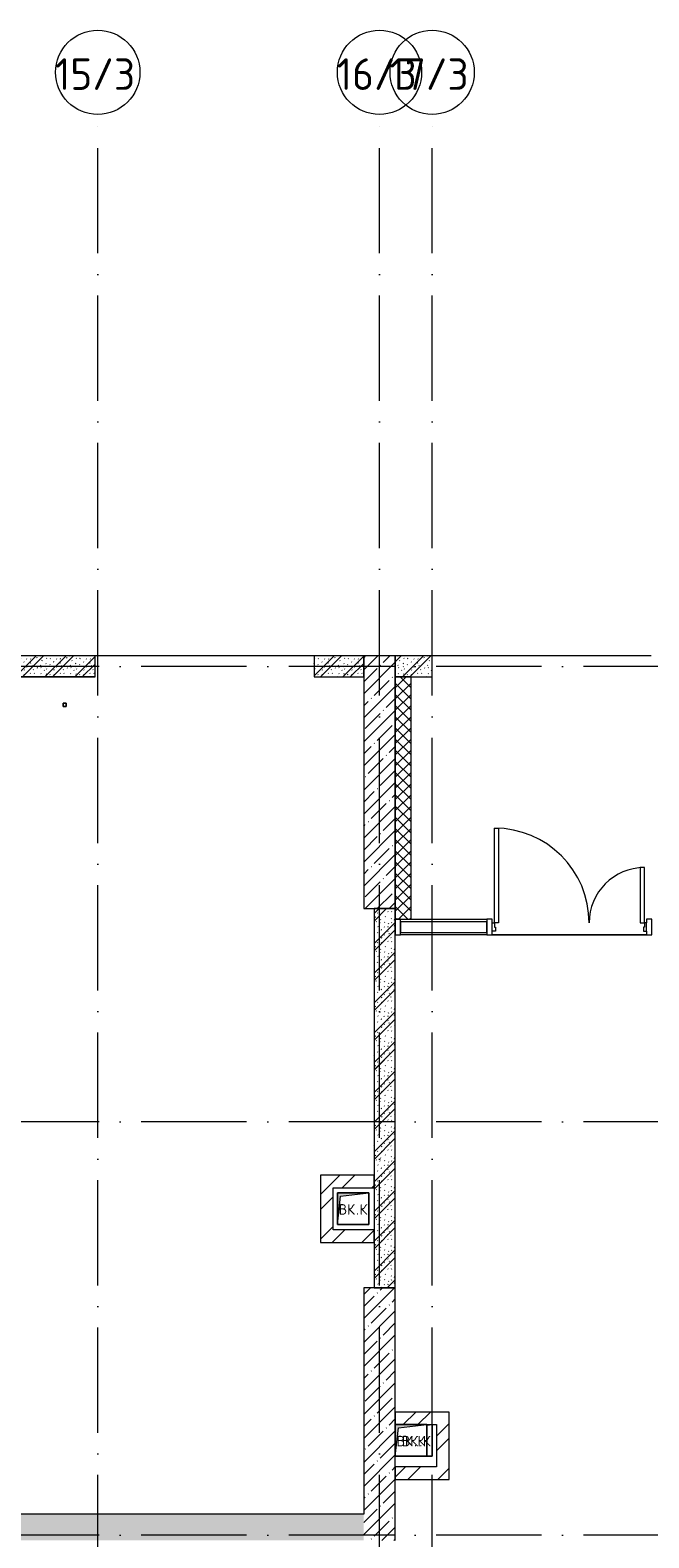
# Model space of a CAD drawing. Header units: millimetres. Extents: x 83162 to 161202, y 56220 to 105342.
# Tile 71 of 152: x 125753 to 131628, y 91025 to 105342. Entities that reach past the tile are written whole.
import ezdxf

# ---------------------------------------------------------------- set-up
doc = ezdxf.new("R2010")
doc.units = ezdxf.units.MM
doc.linetypes.add('4_ Штрихпунктир_ 10 х 2 мм', pattern=[1400, 1000, -200, 0, -200])
for name, color, linetype, lineweight in [('A-____-NOTE-TEXT', 5, 'Continuous', 9), ('A-DETL-GENF-OTLN', 7, 'Continuous', 9), ('A-DOOR-____-MCUT', 7, 'Continuous', 18), ('A-DOOR-____-OTLN', 7, 'Continuous', 9), ('A-DOOR-FRAM-MCUT', 7, 'Continuous', 18), ('A-FLOR-____-OTLN', 7, 'Continuous', 9), ('A-GLAZ-CURT-MCUT', 7, 'Continuous', 9), ('A-GLAZ-CURT-OTLN', 7, 'Continuous', 9), ('A-GLAZ-CWMG-MCUT', 7, 'Continuous', 9), ('A-GLAZ-CWMG-OTLN', 7, 'Continuous', 9), ('A-WALL-____-MCUT', 7, 'Continuous', 9), ('A-WALL-____-PATT', 7, 'Continuous', 9), ('I-WALL-____-MCUT', 7, 'Continuous', 9), ('M-EQPM-____-OTLN', 7, 'Continuous', 9), ('S-COLS-____-MCUT', 7, 'Continuous', 9), ('S-COLS-____-OTLN', 7, 'Continuous', 9), ('S-GRID-____-IDEN', 7, 'Continuous', 9), ('S-GRID-____-OTLN', 7, 'Continuous', 9)]:
    doc.layers.add(name, color=color, linetype=linetype, lineweight=lineweight)
doc.styles.add('GOST Common', font='GOST_Common.ttf', dxfattribs={"height": 100})
doc.styles.add('GOST Common_1', font='GOST_Common.ttf', dxfattribs={"height": 300})
pattern_1 = [(45, (0, 0), (-114.04925, 114.04925), []), (45, (114.05, 0), (-114.04925, 114.04925), [201.613, -40.323, 3.353, -36.97])]
pattern_2 = [(135, (150.28, 188.64), (-282.84271, 3e-14), [5, -395]), (135, (174.9, 237.36), (-282.84271, 3e-14), [5, -395]), (135, (211.96, 236.53), (-282.84271, 3e-14), [5, -395]), (135, (114.96, 223.96), (-282.84271, 3e-14), [5, -395]), (135, (77.54, 223.96), (-282.84271, 3e-14), [5, -395]), (135, (57.44, 184.52), (-282.84271, 3e-14), [5, -395]), (135, (66.21, 142.9), (-282.84271, 3e-14), [5, -395]), (135, (107.33, 161), (-282.84271, 3e-14), [5, -395]), (135, (99.08, 130.94), (-282.84271, 3e-14), [5, -395]), (135, (22.6, 136.46), (-282.84271, 3e-14), [5, -395]), (135, (21.16, 168.08), (-282.84271, 3e-14), [5, -395]), (135, (46.13, 96.12), (-282.84271, 3e-14), [5, -395]), (135, (3.54, 74.6), (-282.84271, 3e-14), [5, -395]), (135, (40.3, 47.56), (-282.84271, 3e-14), [5, -395]), (135, (39.77, 18.47), (-282.84271, 3e-14), [5, -395]), (135, (76.94, 37.28), (-282.84271, 3e-14), [5, -395]), (135, (114.18, 62.4), (-282.84271, 3e-14), [5, -395]), (135, (139.87, 90.2), (-282.84271, 3e-14), [5, -395]), (135, (141.44, 15.82), (-282.84271, 3e-14), [5, -395]), (135, (188.69, 26.73), (-282.84271, 3e-14), [5, -395]), (135, (176.14, 51.36), (-282.84271, 3e-14), [5, -395]), (135, (177.03, 0), (-282.84271, 3e-14), [5, -395]), (135, (276.61, 8.22), (-282.84271, 3e-14), [5, -395]), (135, (271.19, 31.72), (-282.84271, 3e-14), [5, -395]), (135, (268.29, 119.65), (-282.84271, 3e-14), [5, -395]), (135, (237.92, 101.95), (-282.84271, 3e-14), [5, -395]), (135, (237.92, 158.27), (-282.84271, 3e-14), [5, -395]), (135, (260.4, 204.35), (-282.84271, 3e-14), [5, -395]), (135, (275.54, 235.4), (-282.84271, 3e-14), [5, -395]), (135, (117.62, 268.96), (-282.84271, 3e-14), [5, -395]), (135, (203.62, 273.83), (-282.84271, 3e-14), [5, -395]), (135, (47.24, 279.3), (-282.84271, 3e-14), [5, -395]), (135, (23.2, 266.16), (-282.84271, 3e-14), [5, -395]), (135, (42.78, 232.52), (-282.84271, 3e-14), [5, -395]), (135, (177.76, 90.57), (-282.84271, 3e-14), [5, -395]), (135, (181.12, 121.8), (-282.84271, 3e-14), [5, -395]), (135, (206.73, 172.06), (-282.84271, 3e-14), [5, -395]), (135, (143.14, 136.62), (-282.84271, 3e-14), [5, -395]), (135, (211.51, 131.86), (-282.84271, 3e-14), [5, -395]), (135, (81.47, 95.1), (-282.84271, 3e-14), [5, -395]), (135, (235.13, 60.46), (-282.84271, 3e-14), [5, -395]), (135, (242.24, 4.89), (-282.84271, 3e-14), [5, -395]), (45, (0, 106.07), (-282.84271, 0), []), (45, (106.07, 0), (-282.84271, 0), []), (45, (176.78, 0), (-282.84271, 0), []), (45, (0, 176.78), (-282.84271, 0), [])]
pattern_3 = [(45, (0, 0), (-212.13203, 212.13203), []), (45, (0, 141.4), (-212.13203, 212.13203), [])]

# ---------------------------------------------------------------- blocks, each defined once
blk = doc.blocks.new('АР_Канал вертикальный прямоугольный - ВК_К-6739870-ВКК_01_К3_З_ЭОМ_греющий кабель_')
at = {"layer": 'A-DETL-GENF-OTLN', "lineweight": 5, "true_color": 0xf4f4f4}
blk.add_hatch(color=7, dxfattribs=at).paths.add_polyline_path([(-150, -150), (-120, 120), (150, 150), (-150, 150)])
at = {"layer": 'A-DETL-GENF-OTLN', "color": 254, "lineweight": 13, "true_color": 0xcccccc}
for p, q in [((150, 150), (-150, 150)), ((-150, 150), (-150, -150)), ((150, 150), (-150, 150)), ((-150, 150), (-150, -150)), ((-120, 120), (150, 150)), ((-120, 120), (150, 150)), ((150, -150), (150, 150)), ((-150, -150), (-120, 120)), ((-150, -150), (-120, 120)), ((-150, -150), (150, -150))]:
    blk.add_line(p, q, dxfattribs=at)
at = {"layer": 'M-EQPM-____-OTLN', "color": 254, "lineweight": 5, "true_color": 0xcccccc}
for p, q in [((-150, -150), (-150, 150)), ((-150, 150), (150, 150)), ((150, 150), (150, -150)), ((150, -150), (-150, -150))]:
    blk.add_line(p, q, dxfattribs=at)
blk = doc.blocks.new('АР_Канал вертикальный прямоугольный - ВК_К-7427197-ВКК_01_К3_З_ЭОМ_греющий кабель_')
at = {"layer": 'A-DETL-GENF-OTLN', "lineweight": 5, "true_color": 0xf4f4f4}
blk.add_hatch(color=7, dxfattribs=at).paths.add_polyline_path([(-150, -150), (-120, 120), (150, 150), (-150, 150), (-150, 81)])
at = {"layer": 'A-DETL-GENF-OTLN', "color": 254, "lineweight": 13, "true_color": 0xcccccc}
for p, q in [((150, 150), (-150, 150)), ((-150, 150), (-150, -150)), ((150, 150), (-150, 150)), ((-150, 150), (-150, -150)), ((-120, 120), (150, 150)), ((-120, 120), (150, 150)), ((150, -150), (150, 150)), ((-150, -150), (-120, 120)), ((-150, -150), (-120, 120)), ((-150, -150), (150, -150))]:
    blk.add_line(p, q, dxfattribs=at)
at = {"layer": 'M-EQPM-____-OTLN', "color": 254, "lineweight": 5, "true_color": 0xcccccc}
for p, q in [((-150, -150), (-150, 150)), ((-150, 150), (150, 150)), ((150, 150), (150, -150)), ((150, -150), (-150, -150))]:
    blk.add_line(p, q, dxfattribs=at)
blk = doc.blocks.new('Системная панель - С остеклением-1323999-ВКК_01_К3_З_ЭОМ_греющий кабель_')
at = {"layer": 'A-GLAZ-CURT-MCUT', "color": 254, "lineweight": 5, "true_color": 0xcccccc}
for p, q in [((410, 50), (-410, 50)), ((-410, 50), (-410, -50)), ((410, -50), (410, 50)), ((-410, -50), (410, -50))]:
    blk.add_line(p, q, dxfattribs=at)
blk = doc.blocks.new('АР_Дверь_Панель двупольная - АР_Дверь_Панель двупольная-1324030-ВКК_01_К3_З_ЭОМ_греющий кабель_')
at = {"layer": 'A-DOOR-____-MCUT', "color": 254, "lineweight": 13, "true_color": 0xcccccc}
for p, q in [((-712.5, 40), (-712.5, 940)), ((-712.5, 940), (-672.5, 940)), ((-672.5, 940), (-672.5, 40)), ((712.5, 565), (672.5, 565)), ((672.5, 565), (672.5, 40)), ((712.5, 40), (712.5, 565)), ((-672.5, 40), (-712.5, 40)), ((672.5, 40), (712.5, 40))]:
    blk.add_line(p, q, dxfattribs=at)
at = {"layer": 'A-DOOR-____-OTLN', "color": 254, "lineweight": 5, "true_color": 0xcccccc}
for centre, radius, start, end in [((-712.5, 40), 900, 0, 90), ((712.5, 40), 525, 90, 180)]:
    blk.add_arc(centre, radius, start, end, dxfattribs=at)
at = {"layer": 'A-DOOR-FRAM-MCUT', "color": 254, "lineweight": 13, "true_color": 0xcccccc}
for p, q in [((-732.5, 40), (-712.5, 40)), ((-732.5, -40), (-732.5, 40)), ((-712.5, 40), (-712.5, 0)), ((712.5, 0), (702.5, 0)), ((702.5, 0), (702.5, -40)), ((732.5, 40), (712.5, 40)), ((712.5, 40), (712.5, 0)), ((732.5, -40), (732.5, 40)), ((-702.5, -40), (-732.5, -40)), ((-712.5, 0), (-702.5, 0)), ((-702.5, 0), (-702.5, -40)), ((702.5, -40), (732.5, -40))]:
    blk.add_line(p, q, dxfattribs=at)
blk = doc.blocks.new('Прямоугольный импост - 150Х50-1323995-ВКК_01_К3_З_ЭОМ_греющий кабель_')
at = {"layer": 'A-GLAZ-CWMG-MCUT', "color": 254, "lineweight": 5, "true_color": 0xcccccc}
for p, q in [((-25, 75), (25, 75)), ((-25, 40), (-25, 75)), ((25, 75), (25, -75)), ((-25, -75), (-25, -40)), ((25, -75), (-25, -75))]:
    blk.add_line(p, q, dxfattribs=at)
blk = doc.blocks.new('Прямоугольный импост - 150Х50-V21-ВКК_01_К3_З_ЭОМ_греющий кабель_')
at = {"layer": 'A-GLAZ-CWMG-MCUT', "color": 254, "lineweight": 5, "true_color": 0xcccccc}
for p, q in [((-25, 75), (25, 75)), ((-25, -75), (-25, 75)), ((25, 75), (25, 40)), ((25, -75), (-25, -75)), ((25, -40), (25, -75))]:
    blk.add_line(p, q, dxfattribs=at)
blk = doc.blocks.new('Прямоугольный импост - 150Х50-1324027-ВКК_01_К3_З_ЭОМ_греющий кабель_')
at = {"layer": 'A-GLAZ-CWMG-MCUT', "color": 254, "lineweight": 5, "true_color": 0xcccccc}
for p, q in [((0, 75), (-50, 75)), ((-50, 75), (-50, -75)), ((0, -75), (0, 75)), ((-50, -75), (0, -75))]:
    blk.add_line(p, q, dxfattribs=at)
blk = doc.blocks.new('АР_Канал вертикальный прямоугольный - ВК_К-3313299-ВКК_01_К3_З_ЭОМ_греющий кабель_')
at = {"layer": 'A-DETL-GENF-OTLN', "lineweight": 5, "true_color": 0xf4f4f4}
blk.add_hatch(color=7, dxfattribs=at).paths.add_polyline_path([(100, 144), (150, 150), (100, 150)])
at = {"layer": 'A-DETL-GENF-OTLN', "color": 254, "lineweight": 13, "true_color": 0xcccccc}
for p, q in [((100, 144), (150, 150)), ((100, 144), (150, 150)), ((150, -150), (150, 150)), ((100, -150), (150, -150))]:
    blk.add_line(p, q, dxfattribs=at)
at = {"layer": 'M-EQPM-____-OTLN', "color": 254, "lineweight": 5, "true_color": 0xcccccc}
for p, q in [((150, 150), (150, -150)), ((150, -150), (100, -150))]:
    blk.add_line(p, q, dxfattribs=at)
blk = doc.blocks.new('АР_Канал вертикальный прямоугольный - ВК_ПоливКР-4769424-ВКК_01_К3_З_ЭОМ_греющий кабель_')
at = {"layer": 'A-DETL-GENF-OTLN', "lineweight": 5, "true_color": 0xf4f4f4}
blk.add_hatch(color=7, dxfattribs=at).paths.add_polyline_path([(-15, -15), (-12, 12), (15, 15), (-15, 15)])
at = {"layer": 'A-DETL-GENF-OTLN', "color": 254, "lineweight": 13, "true_color": 0xcccccc}
for p, q in [((15, 15), (-15, 15)), ((-15, 15), (-15, -15)), ((15, 15), (-15, 15)), ((-15, 15), (-15, -15)), ((-15, -15), (-12, 12)), ((-15, -15), (-12, 12)), ((-12, 12), (15, 15)), ((-12, 12), (15, 15)), ((15, -15), (15, 15)), ((-15, -15), (15, -15))]:
    blk.add_line(p, q, dxfattribs=at)
at = {"layer": 'M-EQPM-____-OTLN', "color": 254, "lineweight": 5, "true_color": 0xcccccc}
for p, q in [((-15, -15), (-15, 15)), ((-15, 15), (15, 15)), ((15, 15), (15, -15)), ((15, -15), (-15, -15))]:
    blk.add_line(p, q, dxfattribs=at)
blk = doc.blocks.new('240311_Наметкина 10_РД_АР_К3_R21_rvt-1-ВКК_01_К3_З_ЭОМ_греющий кабель_')
at = {"layer": 'A-WALL-____-PATT', "lineweight": 5, "true_color": 0xcccccc}
h = blk.add_hatch(dxfattribs=at)
h.set_pattern_fill('FP_29', color=254, style=0, pattern_type=2)
h.set_pattern_definition(pattern_2)
h.paths.add_polyline_path([(126370, 99200), (126370, 99400), (125250, 99400), (125250, 99200)])
h = blk.add_hatch(dxfattribs=at)
h.set_pattern_fill('FP_29', color=254, style=0, pattern_type=2)
h.set_pattern_definition(pattern_2)
h.paths.add_polyline_path([(128920, 99200), (128920, 99400), (128450, 99400), (128450, 99200)])
h = blk.add_hatch(dxfattribs=at)
h.set_pattern_fill('FP_29', color=254, style=0, pattern_type=2)
h.set_pattern_definition(pattern_2)
h.paths.add_polyline_path([(129570, 99200), (129570, 99400), (129220, 99400), (129220, 99200)])
h = blk.add_hatch(dxfattribs=at)
h.set_pattern_fill('FP_31', color=254, style=0, pattern_type=2)
h.set_pattern_definition([(45, (0, 0), (-53.03301, 53.03301), []), (135, (0, 0), (-53.03301, -53.03301), [])])
h.paths.add_polyline_path([(129370, 96900), (129370, 99200), (129220, 99200), (129220, 96900)])
h = blk.add_hatch(dxfattribs=at)
h.set_pattern_fill('FP_29', color=254, style=0, pattern_type=2)
h.set_pattern_definition(pattern_2)
h.paths.add_polyline_path([(129220, 93400), (129220, 97000), (129020, 97000), (129020, 93400), (129157, 93400)])
h = blk.add_hatch(dxfattribs=at)
h.set_pattern_fill('FP_28', color=254, style=0, pattern_type=2)
h.set_pattern_definition(pattern_3)
h.paths.add_polyline_path([(129020, 94350), (129020, 94470), (128510, 94470), (128510, 94350), (128630, 94350)])
h = blk.add_hatch(dxfattribs=at)
h.set_pattern_fill('FP_28', color=254, style=0, pattern_type=2)
h.set_pattern_definition(pattern_3)
h.paths.add_polyline_path([(128630, 93950), (128630, 94350), (128510, 94350), (128510, 93950)])
h = blk.add_hatch(dxfattribs=at)
h.set_pattern_fill('FP_28', color=254, style=0, pattern_type=2)
h.set_pattern_definition(pattern_3)
h.paths.add_polyline_path([(129020, 93830), (129020, 93950), (128510, 93950), (128510, 93830)])
h = blk.add_hatch(dxfattribs=at)
h.set_pattern_fill('FP_28', color=254, style=0, pattern_type=2)
h.set_pattern_definition(pattern_3)
h.paths.add_polyline_path([(129250, 92100), (129610, 92100), (129610, 92220), (129220, 92220), (129220, 92100)])
h = blk.add_hatch(dxfattribs=at)
h.set_pattern_fill('FP_28', color=254, style=0, pattern_type=2)
h.set_pattern_definition(pattern_3)
h.paths.add_polyline_path([(129730, 91700), (129730, 92220), (129610, 92220), (129610, 91700)])
h = blk.add_hatch(dxfattribs=at)
h.set_pattern_fill('FP_28', color=254, style=0, pattern_type=2)
h.set_pattern_definition(pattern_3)
h.paths.add_polyline_path([(129220, 91580), (129730, 91580), (129730, 91700), (129220, 91700)])
h = blk.add_hatch(dxfattribs=at)
h.set_pattern_fill('FP_1', color=254, style=0, pattern_type=2)
h.set_pattern_definition(pattern_1)
h.paths.add_polyline_path([(113186, 91000), (128920, 91000), (128920, 91250), (110345, 91250), (110345, 91000), (112121, 91000)])
at = {"layer": 'S-COLS-____-OTLN', "lineweight": 5, "true_color": 0xcccccc}
h = blk.add_hatch(dxfattribs=at)
h.set_pattern_fill('FP_1', color=254, style=0, pattern_type=2)
h.set_pattern_definition(pattern_1)
h.paths.add_polyline_path([(129220, 97000), (129220, 99400), (128920, 99400), (128920, 97000), (129157, 97000)])
h = blk.add_hatch(dxfattribs=at)
h.set_pattern_fill('FP_1', color=254, style=0, pattern_type=2)
h.set_pattern_definition(pattern_1)
h.paths.add_polyline_path([(128970, 91000), (129220, 91000), (129220, 93400), (128920, 93400), (128920, 91000)])
at = {"layer": 'A-FLOR-____-OTLN', "color": 254, "lineweight": 5, "true_color": 0xcccccc}
for p, q in [((128450, 99400), (126370, 99400)), ((131650, 99400), (129570, 99400)), ((126370, 99200), (125620, 99200)), ((129370, 96900), (130090, 96900)), ((130090, 96750), (129270, 96750)), ((130140, 96750), (131605, 96750)), ((131605, 96750), (130140, 96750))]:
    blk.add_line(p, q, dxfattribs=at)
at = {"layer": 'A-WALL-____-MCUT', "color": 254, "lineweight": 5, "true_color": 0xcccccc}
for p, q in [((126370, 99400), (125250, 99400)), ((126370, 99200), (126370, 99400)), ((128920, 99400), (128450, 99400)), ((128450, 99400), (128450, 99200)), ((128920, 99200), (128920, 99400)), ((129570, 99400), (129220, 99400)), ((129220, 99400), (129220, 99200)), ((129570, 99200), (129570, 99400)), ((125250, 99200), (126370, 99200)), ((128450, 99200), (128920, 99200)), ((129370, 99200), (129220, 99200)), ((129220, 99200), (129220, 96900)), ((129220, 99200), (129570, 99200)), ((129370, 96900), (129370, 99200)), ((129220, 96900), (129370, 96900)), ((128920, 91250), (123270, 91250))]:
    blk.add_line(p, q, dxfattribs=at)
at = {"layer": 'I-WALL-____-MCUT', "color": 254, "lineweight": 5, "true_color": 0xcccccc}
for p, q in [((129020, 97000), (129020, 93400)), ((129220, 97000), (129020, 97000)), ((129220, 93400), (129220, 97000)), ((129020, 94470), (128510, 94470)), ((128510, 94470), (128510, 94350)), ((129020, 94350), (129020, 94470)), ((128510, 94350), (128510, 93950)), ((128630, 94350), (129020, 94350)), ((128630, 93950), (128630, 94350)), ((128510, 93950), (128510, 93830)), ((129020, 93950), (128630, 93950)), ((129020, 93830), (129020, 93950)), ((128510, 93830), (129020, 93830)), ((129020, 93400), (129220, 93400)), ((129610, 92220), (129220, 92220)), ((129220, 92220), (129220, 92100)), ((129730, 92220), (129610, 92220)), ((129730, 91700), (129730, 92220)), ((129520, 92100), (129610, 92100)), ((129610, 92100), (129610, 91700)), ((129610, 91700), (129220, 91700)), ((129220, 91700), (129220, 91580)), ((129730, 91580), (129730, 91700)), ((129220, 91580), (129730, 91580))]:
    blk.add_line(p, q, dxfattribs=at)
at = {"layer": 'S-COLS-____-MCUT', "color": 254, "lineweight": 5, "true_color": 0xcccccc}
for p, q in [((128920, 99400), (128920, 97000)), ((129220, 99400), (128920, 99400)), ((129220, 97000), (129220, 99400)), ((128920, 97000), (129220, 97000)), ((128920, 93400), (128920, 91250)), ((129220, 93400), (128920, 93400)), ((129220, 92100), (129220, 93400)), ((129220, 91000), (129220, 91800))]:
    blk.add_line(p, q, dxfattribs=at)
at = {"layer": 'A-DOOR-____-OTLN', "color": 254, "lineweight": 5, "true_color": 0xcccccc}
blk.add_blockref('АР_Дверь_Панель двупольная - АР_Дверь_Панель двупольная-1324030-ВКК_01_К3_З_ЭОМ_греющий кабель_', (130873, 96825), dxfattribs=at)
at = {"layer": 'A-GLAZ-CURT-OTLN', "color": 254, "lineweight": 5, "true_color": 0xcccccc}
blk.add_blockref('Системная панель - С остеклением-1323999-ВКК_01_К3_З_ЭОМ_греющий кабель_', (129680, 96825), dxfattribs=at)
at = {"layer": 'A-GLAZ-CWMG-OTLN', "color": 254, "lineweight": 5, "true_color": 0xcccccc, "rotation": 180}
blk.add_blockref('Прямоугольный импост - 150Х50-1324027-ВКК_01_К3_З_ЭОМ_греющий кабель_', (129220, 96825), dxfattribs=at)
at = {"layer": 'A-GLAZ-CWMG-OTLN', "color": 254, "lineweight": 5, "true_color": 0xcccccc, "extrusion": (0, 0, -1), "rotation": 180}
for name, p in [('Прямоугольный импост - 150Х50-V21-ВКК_01_К3_З_ЭОМ_греющий кабель_', (-130115, 96825)), ('Прямоугольный импост - 150Х50-1323995-ВКК_01_К3_З_ЭОМ_греющий кабель_', (-131630, 96825))]:
    blk.add_blockref(name, p, dxfattribs=at)
at = {"layer": 'M-EQPM-____-OTLN', "color": 254, "lineweight": 5, "true_color": 0xcccccc}
for name, p in [('АР_Канал вертикальный прямоугольный - ВК_ПоливКР-4769424-ВКК_01_К3_З_ЭОМ_греющий кабель_', (126080, 98935)), ('АР_Канал вертикальный прямоугольный - ВК_К-6739870-ВКК_01_К3_З_ЭОМ_греющий кабель_', (128820, 94150)), ('АР_Канал вертикальный прямоугольный - ВК_К-7427197-ВКК_01_К3_З_ЭОМ_греющий кабель_', (129370, 91950)), ('АР_Канал вертикальный прямоугольный - ВК_К-3313299-ВКК_01_К3_З_ЭОМ_греющий кабель_', (129420, 91950))]:
    blk.add_blockref(name, p, dxfattribs=at)
at = {"layer": 'A-____-NOTE-TEXT', "color": 254, "lineweight": 5, "true_color": 0xcccccc, "char_height": 100, "attachment_point": 1, "style": 'GOST Common'}
for s, insert, width in [('ВК', (128682, 94194), 200.42), ('\\fGOST Common|b0|i0|c204|p34|;.', (128848, 94194), 40.08), ('\\fGOST Common|b0|i0|c204|p34|;К', (128881, 94194), 96.2), ('ВК', (129232, 91994), 200.42), ('ВК', (129282, 91994), 200.42), ('\\fGOST Common|b0|i0|c204|p34|;К', (129431, 91994), 96.2), ('\\fGOST Common|b0|i0|c204|p34|;К', (129481, 91994), 96.2), ('\\fGOST Common|b0|i0|c204|p34|;.', (129398, 91994), 40.08), ('\\fGOST Common|b0|i0|c204|p34|;.', (129448, 91994), 40.08)]:
    blk.add_mtext(s, dxfattribs=dict(at, insert=insert, width=width))
blk = doc.blocks.new('Ось сетки - 8_0 мм-31302-ВКК_01_К3_З_ЭОМ_греющий кабель_')
at = {"layer": 'S-GRID-____-IDEN', "color": 254, "lineweight": 5, "true_color": 0xcccccc}
blk.add_circle((0, 0), 4, dxfattribs=at)
blk = doc.blocks.new('Наметкина 10_РД_АР_К3_Отделка_R21_rvt-1-ВКК_01_К3_З_ЭОМ_греющий кабель_')
at = {"layer": 'S-GRID-____-OTLN', "color": 254, "linetype": '4_ Штрихпунктир_ 10 х 2 мм', "lineweight": 5, "true_color": 0xcccccc}
for p, q in [((126395, 57020), (126395, 104542)), ((129070, 57020), (129070, 104542)), ((129570, 57020), (129570, 104542)), ((153010, 99300), (83962, 99300)), ((153010, 94975), (83962, 94975)), ((153010, 91050), (83962, 91050))]:
    blk.add_line(p, q, dxfattribs=at)
at = {"layer": 'S-GRID-____-IDEN', "color": 254, "lineweight": 5, "true_color": 0xcccccc, "xscale": 99.99999999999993, "yscale": 99.99999999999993, "zscale": 99.99999999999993}
for p in [(126395, 104942), (129070, 104942), (129570, 104942)]:
    blk.add_blockref('Ось сетки - 8_0 мм-31302-ВКК_01_К3_З_ЭОМ_греющий кабель_', p, dxfattribs=at)
at = {"layer": 'S-GRID-____-IDEN', "color": 254, "lineweight": 5, "true_color": 0xcccccc, "char_height": 300, "width": 970.04, "attachment_point": 1, "style": 'GOST Common_1'}
for s, insert in [('15/3', (125991, 105075)), ('16/3', (128666, 105075)), ('17/3', (129166, 105075))]:
    blk.add_mtext(s, dxfattribs=dict(at, insert=insert))

msp = doc.modelspace()

# ---------------------------------------------------------------- block references
at = {"lineweight": 5}
for name in ['Наметкина 10_РД_АР_К3_Отделка_R21_rvt-1-ВКК_01_К3_З_ЭОМ_греющий кабель_', '240311_Наметкина 10_РД_АР_К3_R21_rvt-1-ВКК_01_К3_З_ЭОМ_греющий кабель_']:
    msp.add_blockref(name, (0, 0), dxfattribs=at)

doc.saveas('drawing.dxf')
